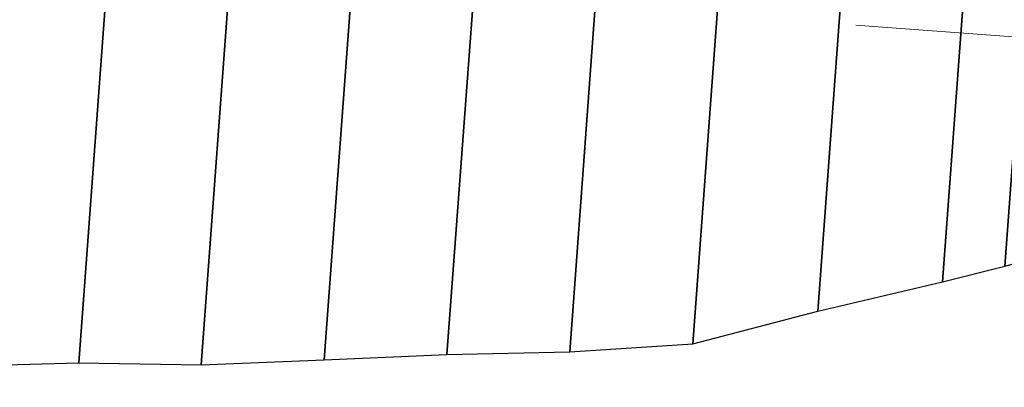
# Model space of a CAD drawing. Extents: x 1898858 to 1901081, y 702374 to 703323.
# Tile 180 of 256: x 1899538 to 1899554, y 703224 to 703230. Entities that reach past the tile are written whole.
import ezdxf

# ---------------------------------------------------------------- set-up
doc = ezdxf.new("R2010")
doc.units = 0
doc.header["$MEASUREMENT"] = 0
doc.linetypes.add('DGN Style 5', pattern=[6.378144, 2.73349, -3.644654])
doc.linetypes.add('waterex', pattern=[0])
for name, color, linetype, lineweight in [('DT_P_Tie', 94, 'Continuous', 0), ('MD_P_Surface_Finished_Grade', 94, 'Continuous', 30), ('UT_X_Water', 133, 'waterex', 0)]:
    doc.layers.add(name, color=color, linetype=linetype, lineweight=lineweight)

# ---------------------------------------------------------------- blocks, each defined once
blk = doc.blocks.new('*U22')
at = {"layer": 'DT_P_Tie'}
blk.add_polyline3d([(1899537.057527, 703224.493706, 987.616013), (1899539.067073, 703224.548943, 987.70475), (1899541.070147, 703224.516668, 987.789431), (1899543.08178, 703224.600125, 987.879475), (1899545.093715, 703224.687668, 987.969708), (1899547.102256, 703224.729319, 988.057815), (1899549.117323, 703224.859212, 988.163723), (1899551.162565, 703225.397158, 988.371261), (1899553.203352, 703225.874858, 988.574058), (1899554.225029, 703226.131066, 988.676822), (1899555.248301, 703226.408831, 988.781282), (1899556.629717, 703226.783815, 988.922304)], dxfattribs=at)

msp = doc.modelspace()

# ---------------------------------------------------------------- linework, layer by layer
at = {"layer": 'UT_X_Water', "linetype": 'DGN Style 5'}
msp.add_polyline3d([(1899535.453688, 703231.338687, 985.106113), (1899544.4749, 703230.6089, 984.803435), (1899545.42173, 703230.540227, 984.771687), (1899555.395531, 703229.816831, 985.54081), (1899565.369331, 703229.093436, 985.516086), (1899575.343132, 703228.37004, 985.688731), (1899585.316933, 703227.646644, 985.768196), (1899595.290733, 703226.923249, 985.975126), (1899605.264534, 703226.199853, 985.595736), (1899615.238335, 703225.476457, 985.686843), (1899621.631, 703225.0128, 985.966684), (1899625.196885, 703224.592731, 986.123449), (1899635.128212, 703223.4228, 986.228855), (1899645.059539, 703222.252869, 986.067843), (1899654.990867, 703221.082939, 986.161627), (1899664.922194, 703219.913008, 986.314658)], dxfattribs=at)

# ---------------------------------------------------------------- block references
at = {"layer": 'DT_P_Tie'}
msp.add_blockref('*U22', (0, 0), dxfattribs=at)

# ---------------------------------------------------------------- meshes
at = {"layer": 'MD_P_Surface_Finished_Grade'}
mesh = msp.add_polyface(dxfattribs=at)
corners = [(1899479.910179, 703238.165433, 988.813485), (1899479.590282, 703233.839584, 987.72907), (1899481.521515, 703232.835835, 987.579649), (1899481.900676, 703237.963085, 988.864961), (1899483.504076, 703232.52616, 987.604354), (1899483.891174, 703237.760737, 988.916572), (1899485.56621, 703233.292519, 987.898937), (1899485.881671, 703237.558389, 988.968317), (1899487.63862, 703234.197843, 988.228491), (1899487.872169, 703237.356042, 989.020197), (1899489.60688, 703233.694787, 988.198751), (1899489.862666, 703237.153694, 989.065839), (1899491.590935, 703233.405329, 988.203664), (1899491.853164, 703236.951346, 989.092589), (1899493.593591, 703233.367393, 988.271764), (1899493.843661, 703236.748999, 989.119473), (1899495.600428, 703233.386001, 988.354172), (1899495.834159, 703236.546651, 989.146492), (1899497.545334, 703232.567126, 988.226773), (1899497.824656, 703236.344303, 989.173645), (1899499.45719, 703231.301345, 987.98891), (1899499.815154, 703236.141955, 989.202368), (1899501.363169, 703229.956078, 987.741854), (1899501.805651, 703235.939608, 989.241822), (1899503.269074, 703228.609816, 987.494683), (1899503.796149, 703235.73726, 989.28141), (1899504.289251, 703228.845736, 987.599031), (1899504.791398, 703235.636086, 989.301254), (1899505.327974, 703229.332457, 987.757568), (1899505.786646, 703235.534912, 989.312416), (1899507.405422, 703230.305901, 988.074641), (1899507.777144, 703235.332565, 989.334739), (1899509.383558, 703229.936398, 988.055051), (1899509.767642, 703235.130217, 989.357051), (1899511.27375, 703228.377657, 987.732215), (1899511.758139, 703234.927869, 989.37424), (1899513.191612, 703227.193085, 987.503177), (1899513.748637, 703234.725521, 989.391428), (1899515.179846, 703226.96013, 987.512693), (1899515.739134, 703234.523174, 989.408617), (1899517.16808, 703226.727175, 987.522209), (1899517.729632, 703234.320826, 989.425805), (1899519.156633, 703226.498524, 987.532125), (1899519.720129, 703234.118478, 989.442316), (1899521.146027, 703226.281253, 987.543101), (1899521.710627, 703233.916131, 989.457032), (1899523.135421, 703226.063982, 987.554077), (1899523.701124, 703233.713783, 989.471749), (1899525.124815, 703225.846712, 987.565053), (1899525.691622, 703233.511435, 989.486466), (1899527.114209, 703225.629441, 987.576029), (1899527.682119, 703233.309088, 989.501183), (1899529.103856, 703225.415605, 987.587324), (1899529.672617, 703233.10674, 989.515358), (1899531.093482, 703225.201465, 987.598591), (1899531.663114, 703232.904392, 989.529581), (1899533.092428, 703225.113369, 987.641456), (1899533.653612, 703232.702044, 989.543805), (1899535.119919, 703225.411267, 987.781082), (1899535.644109, 703232.499697, 989.558028), (1899537.057527, 703224.493706, 987.616013), (1899537.634607, 703232.297349, 989.572251), (1899539.067073, 703224.548943, 987.70475), (1899539.625104, 703232.095001, 989.596416), (1899541.070147, 703224.516668, 987.789431), (1899541.615602, 703231.892654, 989.638463), (1899543.08178, 703224.600125, 987.879475), (1899543.6061, 703231.690306, 989.65686), (1899545.093715, 703224.687668, 987.969708), (1899545.596597, 703231.487958, 989.674423), (1899547.102256, 703224.729319, 988.057815), (1899547.587095, 703231.28561, 989.701363), (1899549.117323, 703224.859212, 988.163723), (1899549.577592, 703231.083263, 989.723985), (1899551.162565, 703225.397158, 988.371261), (1899551.56809, 703230.880915, 989.745943), (1899553.203352, 703225.874858, 988.574058), (1899553.558587, 703230.678567, 989.778264), (1899554.225029, 703226.131066, 988.676822), (1899554.553836, 703230.577393, 989.791439), (1899555.248301, 703226.408831, 988.781282), (1899555.549085, 703230.47622, 989.800906)]
mesh.append_faces([[corners[k] for k in face] for face in [(0, 1, 2, 3), (3, 2, 4, 5), (5, 4, 6, 7), (7, 6, 8, 9), (9, 8, 10, 11), (11, 10, 12, 13), (13, 12, 14, 15), (15, 14, 16, 17), (17, 16, 18, 19), (19, 18, 20, 21), (21, 20, 22, 23), (23, 22, 24, 25), (25, 24, 26, 27), (27, 26, 28, 29), (29, 28, 30, 31), (31, 30, 32, 33), (33, 32, 34, 35), (35, 34, 36, 37), (37, 36, 38, 39), (39, 38, 40, 41), (41, 40, 42, 43), (43, 42, 44, 45), (45, 44, 46, 47), (47, 46, 48, 49), (49, 48, 50, 51), (51, 50, 52, 53), (53, 52, 54, 55), (55, 54, 56, 57), (57, 56, 58, 59), (59, 58, 60, 61), (61, 60, 62, 63), (63, 62, 64, 65), (65, 64, 66, 67), (67, 66, 68, 69), (69, 68, 70, 71), (71, 70, 72, 73), (73, 72, 74, 75), (75, 74, 76, 77), (77, 76, 78, 79), (79, 78, 80, 81)]])

doc.saveas('drawing.dxf')
